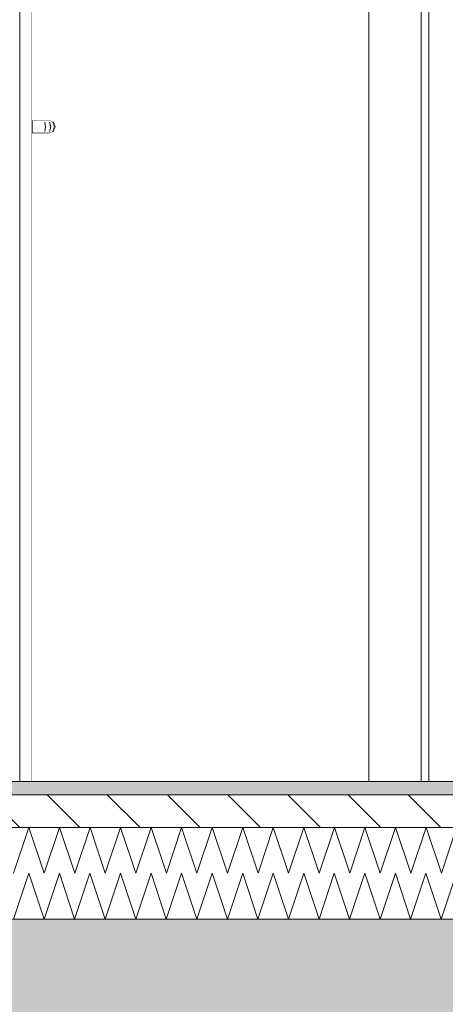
# Model space of a CAD drawing. Header units: millimetres. Extents: x 92668 to 123324, y -8921 to 14506.
# Tile 78 of 133: x 110563 to 111213, y -340 to 1163. Entities that reach past the tile are written whole.
import ezdxf

# ---------------------------------------------------------------- set-up
doc = ezdxf.new("R2010")
doc.units = ezdxf.units.MM
doc.header["$MEASUREMENT"] = 0
doc.linetypes.add('Przerywana', pattern=[240, 120, -120])
doc.linetypes.add('Wipeout_Contour', pattern=[1000, 0, -1000])
for name, color, linetype, lineweight, true_color in [('0_Nr_pióra__85', 7, 'Continuous', 13, 0x80c2ff), ('Nowe_A-Wymiary-Wewnętrzne_Nr_pióra__45', 7, 'Continuous', 15, 0x40a5ff), ('Nowe_A-Wymiary-Wewnętrzne_Nr_pióra__85', 7, 'Continuous', 13, 0x80c2ff), ('Nowe_A-Wymiary-Zewnętrzne_Nr_pióra__45', 7, 'Continuous', 15, 0x40a5ff), ('Nowe_A-Wymiary-Zewnętrzne_Nr_pióra__85', 7, 'Continuous', 13, 0x80c2ff)]:
    doc.layers.add(name, color=color, linetype=linetype, lineweight=lineweight, true_color=true_color)
for name, color, linetype in [('Nowe_A-Posadzki', 7, 'Continuous'), ('Nowe_A-Płyta-Grunt', 7, 'Continuous'), ('Nowe_A-Wymiary-Wewnętrzne', 7, 'Continuous'), ('Nowe_A-Wymiary-Zewnętrzne', 7, 'Continuous'), ('Nowe_A-Ściany-Działowe', 7, 'Continuous'), ('Nowe_Drzwi Archicad', 7, 'Continuous')]:
    doc.layers.add(name, color=color, linetype=linetype)
for name, color, linetype, lineweight in [('Nowe_A-Posadzki_Nr_pióra__174', 7, 'Continuous', 5), ('Nowe_A-Posadzki_Nr_pióra__9', 7, 'Continuous', 13), ('Nowe_A-Płyta-Grunt_Nr_pióra__174', 7, 'Continuous', 5), ('Nowe_A-Płyta-Grunt_Nr_pióra__9', 7, 'Continuous', 13), ('Nowe_A-Wymiary-Wewnętrzne_Nr_pióra__46', 5, 'Continuous', 15), ('Nowe_A-Wymiary-Zewnętrzne_Nr_pióra__46', 5, 'Continuous', 15), ('Nowe_A-Ściany-Działowe_Nr_pióra__87', 7, 'Continuous', 13), ('Nowe_Drzwi Archicad_Nr_pióra__3', 7, 'Continuous', 13)]:
    doc.layers.add(name, color=color, linetype=linetype, lineweight=lineweight)
doc.styles.add('STYL_AUTOMATYCZNY_2', font='arial.ttf')
doc.dimstyles.new('STYL_AUTOMATYCZNY__1', dxfattribs={"dimtxt": 125, "dimasz": 47.5, "dimexe": 0.18, "dimexo": 20, "dimgap": 0, "dimtad": 1, "dimdec": 1, "dimlfac": 0.1, "dimzin": 0, "dimdsep": 46, "dimtxsty": 'STYL_AUTOMATYCZNY_2', "dimblk": 'ARROWHEAD_11', "dimblk1": 'ARROWHEAD_11', "dimblk2": 'ARROWHEAD_11', "dimcen": 0.09, "dimclrd": 256, "dimclre": 256, "dimclrt": 5, "dimadec": 1, "dimazin": 0, "dimtfac": 1, "dimtdec": 4, "dimtmove": 0, "dimatfit": 3, "dimfxl": 0, "dimtolj": 1, "dimtzin": 0, "dimarcsym": 0})

# ---------------------------------------------------------------- blocks, each defined once
blk = doc.blocks.new('*X73')
at = {"layer": 'Nowe_A-Płyta-Grunt_Nr_pióra__174', "color": 7, "linetype": 'Continuous', "lineweight": 5}
for p, q in [((110553.2, -210), (110576.5, -140)), ((110576.5, -140), (110599.8, -210)), ((110599.8, -210), (110623.2, -140)), ((110623.2, -140), (110646.5, -210)), ((110646.5, -210), (110669.8, -140)), ((110669.8, -140), (110693.2, -210)), ((110693.2, -210), (110716.5, -140)), ((110716.5, -140), (110739.8, -210)), ((110739.8, -210), (110763.2, -140)), ((110763.2, -140), (110786.5, -210)), ((110786.5, -210), (110809.8, -140)), ((110809.8, -140), (110833.2, -210)), ((110833.2, -210), (110856.5, -140)), ((110856.5, -140), (110879.8, -210)), ((110879.8, -210), (110903.2, -140)), ((110903.2, -140), (110926.5, -210)), ((110926.5, -210), (110949.8, -140)), ((110949.8, -140), (110973.2, -210)), ((110973.2, -210), (110996.5, -140)), ((110996.5, -140), (111019.8, -210)), ((111019.8, -210), (111043.2, -140)), ((111043.2, -140), (111066.5, -210)), ((111066.5, -210), (111089.8, -140)), ((111089.8, -140), (111113.2, -210)), ((111113.2, -210), (111136.5, -140)), ((111136.5, -140), (111159.8, -210)), ((111159.8, -210), (111183.2, -140)), ((111183.2, -140), (111206.5, -210)), ((111206.5, -210), (111229.8, -140))]:
    blk.add_line(p, q, dxfattribs=at)
blk = doc.blocks.new('ElemPrzekroju_49')
at = {"layer": 'Nowe_A-Płyta-Grunt', "linetype": 'Continuous', "lineweight": 0, "true_color": 0x000000}
h = blk.add_hatch(dxfattribs=at)
h.set_pattern_fill('Beton_zbrojony', color=18, style=0, pattern_type=2)
h.set_pattern_definition([(45, (0, 0), (-91.92388, 91.92388), []), (45, (-45.96, 45.96), (-91.92388, 91.92388), [97.5, -32.5])])
h.paths.add_polyline_path([(99167.6, -360), (116917.6, -360), (116917.6, -210), (112387.6, -210), (112262.6, -210), (109677.6, -210), (109407.6, -210), (107577.6, -210), (107307.6, -210), (103417.6, -210), (103292.6, -210), (99167.6, -210)])
at = {"layer": 'Nowe_A-Płyta-Grunt_Nr_pióra__9', "color": 7, "linetype": 'Continuous', "lineweight": 13, "flags": 128}
blk.add_lwpolyline([(112262.6, -210), (109677.6, -210), (109667.6, -210)], dxfattribs=at)
at = {"layer": 'Nowe_A-Płyta-Grunt', "lineweight": 0}
blk.add_blockref('*X73', (0, 0), dxfattribs=at)
blk = doc.blocks.new('ElemPrzekroju_53')
at = {"color": 254, "linetype": 'Wipeout_Contour', "lineweight": 0, "ltscale": 442328.887608}
blk.add_wipeout([(110581.6, 2117), (110562.6, 2117), (110562.6, 0), (110581.6, 0)], dxfattribs=at).dxf.layer = 'Nowe_Drzwi Archicad'
at = {"color": 254, "linetype": 'Wipeout_Contour', "lineweight": 0, "ltscale": 442368.022521}
blk.add_wipeout([(110581.6, 1000), (110581.6, 992.9), (110593.3, 992.9), (110593.6, 1000)], dxfattribs=at).dxf.layer = 'Nowe_Drzwi Archicad'
at = {"color": 254, "linetype": 'Wipeout_Contour', "lineweight": 0, "ltscale": 442367.510647}
blk.add_wipeout([(110581.6, 1010), (110581.6, 1007.1), (110593.3, 1007.1), (110592.6, 1010)], dxfattribs=at).dxf.layer = 'Nowe_Drzwi Archicad'
at = {"color": 254, "linetype": 'Wipeout_Contour', "lineweight": 0, "ltscale": 442366.893202}
blk.add_wipeout([(110581.6, 992.9), (110581.6, 990), (110592.6, 990), (110593.3, 992.9)], dxfattribs=at).dxf.layer = 'Nowe_Drzwi Archicad'
at = {"color": 254, "linetype": 'Wipeout_Contour', "lineweight": 0, "ltscale": 442368.278275}
blk.add_wipeout([(110581.6, 1007.1), (110581.6, 1000), (110593.6, 1000), (110593.3, 1007.1)], dxfattribs=at).dxf.layer = 'Nowe_Drzwi Archicad'
at = {"layer": 'Nowe_Drzwi Archicad_Nr_pióra__3', "color": 7, "linetype": 'Continuous', "lineweight": 13}
blk.add_line((110581.6, 2117), (110581.6, 0), dxfattribs=at)
at = {"color": 254, "linetype": 'Wipeout_Contour', "lineweight": 0, "ltscale": 442408.233634}
blk.add_wipeout([(110593.6, 1000), (110593.3, 992.9), (110601.1, 992.9), (110602.2, 1000)], dxfattribs=at).dxf.layer = 'Nowe_Drzwi Archicad'
at = {"color": 254, "linetype": 'Wipeout_Contour', "lineweight": 0, "ltscale": 442403.931746}
blk.add_wipeout([(110592.6, 1010), (110593.3, 1007.1), (110601.1, 1007.1), (110598.3, 1010)], dxfattribs=at).dxf.layer = 'Nowe_Drzwi Archicad'
at = {"color": 254, "linetype": 'Wipeout_Contour', "lineweight": 0, "ltscale": 442403.314351}
blk.add_wipeout([(110593.3, 992.9), (110592.6, 990), (110598.3, 990), (110601.1, 992.9)], dxfattribs=at).dxf.layer = 'Nowe_Drzwi Archicad'
at = {"color": 254, "linetype": 'Wipeout_Contour', "lineweight": 0, "ltscale": 442408.489365}
blk.add_wipeout([(110593.3, 1007.1), (110593.6, 1000), (110602.2, 1000), (110601.1, 1007.1)], dxfattribs=at).dxf.layer = 'Nowe_Drzwi Archicad'
at = {"color": 254, "linetype": 'Wipeout_Contour', "lineweight": 0, "ltscale": 442440.080227}
blk.add_wipeout([(110602.2, 1000), (110601.1, 992.9), (110608.3, 992.9), (110610.4, 1000)], dxfattribs=at).dxf.layer = 'Nowe_Drzwi Archicad'
at = {"color": 254, "linetype": 'Wipeout_Contour', "lineweight": 0, "ltscale": 442429.537461}
blk.add_wipeout([(110598.3, 1010), (110601.1, 1007.1), (110608.3, 1007.1), (110603.2, 1010)], dxfattribs=at).dxf.layer = 'Nowe_Drzwi Archicad'
at = {"color": 254, "linetype": 'Wipeout_Contour', "lineweight": 0, "ltscale": 442428.920101}
blk.add_wipeout([(110601.1, 992.9), (110598.3, 990), (110603.2, 990), (110608.3, 992.9)], dxfattribs=at).dxf.layer = 'Nowe_Drzwi Archicad'
at = {"layer": 'Nowe_Drzwi Archicad_Nr_pióra__3', "color": 7, "linetype": 'Continuous', "lineweight": 13}
for p, q in [((110581.6, 1010), (110592.6, 1010)), ((110581.6, 990), (110592.6, 990))]:
    blk.add_line(p, q, dxfattribs=at)
at = {"color": 254, "linetype": 'Wipeout_Contour', "lineweight": 0, "ltscale": 442440.33594}
blk.add_wipeout([(110601.1, 1007.1), (110602.2, 1000), (110610.4, 1000), (110608.3, 1007.1)], dxfattribs=at).dxf.layer = 'Nowe_Drzwi Archicad'
at = {"color": 254, "linetype": 'Wipeout_Contour', "lineweight": 0, "ltscale": 442465.716355}
blk.add_wipeout([(110610.4, 1000), (110608.3, 992.9), (110613.1, 992.9), (110615.9, 1000)], dxfattribs=at).dxf.layer = 'Nowe_Drzwi Archicad'
at = {"color": 254, "linetype": 'Wipeout_Contour', "lineweight": 0, "ltscale": 442449.597248}
blk.add_wipeout([(110603.2, 1010), (110608.3, 1007.1), (110613.1, 1007.1), (110606.4, 1010)], dxfattribs=at).dxf.layer = 'Nowe_Drzwi Archicad'
at = {"color": 254, "linetype": 'Wipeout_Contour', "lineweight": 0, "ltscale": 442448.979916}
blk.add_wipeout([(110608.3, 992.9), (110603.2, 990), (110606.4, 990), (110613.1, 992.9)], dxfattribs=at).dxf.layer = 'Nowe_Drzwi Archicad'
at = {"layer": 'Nowe_Drzwi Archicad_Nr_pióra__3', "color": 7, "linetype": 'Continuous', "lineweight": 13}
for p, q in [((110592.6, 1010), (110598.3, 1010)), ((110592.6, 990), (110598.3, 990))]:
    blk.add_line(p, q, dxfattribs=at)
at = {"color": 254, "linetype": 'Wipeout_Contour', "lineweight": 0, "ltscale": 442465.972054}
blk.add_wipeout([(110608.3, 1007.1), (110610.4, 1000), (110615.9, 1000), (110613.1, 1007.1)], dxfattribs=at).dxf.layer = 'Nowe_Drzwi Archicad'
at = {"color": 254, "linetype": 'Wipeout_Contour', "lineweight": 0, "ltscale": 442479.218565}
blk.add_wipeout([(110613.1, 992.9), (110614.7, 992.9), (110617.6, 1000), (110615.9, 1000)], dxfattribs=at).dxf.layer = 'Nowe_Drzwi Archicad'
at = {"color": 254, "linetype": 'Wipeout_Contour', "lineweight": 0, "ltscale": 442460.249003}
blk.add_wipeout([(110606.4, 1010), (110613.1, 1007.1), (110614.7, 1007.1), (110607.6, 1010)], dxfattribs=at).dxf.layer = 'Nowe_Drzwi Archicad'
at = {"color": 254, "linetype": 'Wipeout_Contour', "lineweight": 0, "ltscale": 442459.631685}
blk.add_wipeout([(110606.4, 990), (110607.6, 990), (110614.7, 992.9), (110613.1, 992.9)], dxfattribs=at).dxf.layer = 'Nowe_Drzwi Archicad'
at = {"layer": 'Nowe_Drzwi Archicad_Nr_pióra__3', "color": 7, "linetype": 'Continuous', "lineweight": 13}
for p, q in [((110598.3, 1010), (110603.2, 1010)), ((110601.1, 1007.1), (110602.2, 1000)), ((110602.2, 1000), (110601.1, 992.9)), ((110598.3, 990), (110603.2, 990)), ((110603.2, 990), (110606.4, 990)), ((110606.4, 990), (110607.6, 990))]:
    blk.add_line(p, q, dxfattribs=at)
at = {"color": 254, "linetype": 'Wipeout_Contour', "lineweight": 0, "ltscale": 442479.474257}
blk.add_wipeout([(110614.7, 1007.1), (110613.1, 1007.1), (110615.9, 1000), (110617.6, 1000)], dxfattribs=at).dxf.layer = 'Nowe_Drzwi Archicad'
at = {"layer": 'Nowe_Drzwi Archicad_Nr_pióra__3', "color": 7, "linetype": 'Continuous', "lineweight": 13}
for p, q in [((110603.2, 1010), (110606.4, 1010)), ((110606.4, 1010), (110607.6, 1010)), ((110607.6, 1010), (110614.7, 1007.1)), ((110614.7, 992.9), (110607.6, 990)), ((110608.3, 1007.1), (110610.4, 1000)), ((110610.4, 1000), (110608.3, 992.9)), ((110613.1, 1007.1), (110615.9, 1000)), ((110615.9, 1000), (110613.1, 992.9)), ((110614.7, 1007.1), (110617.6, 1000)), ((110617.6, 1000), (110614.7, 992.9))]:
    blk.add_line(p, q, dxfattribs=at)
blk = doc.blocks.new('ElemPrzekroju_54')
at = {"color": 254, "linetype": 'Wipeout_Contour', "lineweight": 0, "ltscale": 1998464.535057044}
blk.add_wipeout([(112262.6, 2540), (110562.6, 2540), (110562.6, 2117), (110581.6, 2117), (110581.6, 2037), (110581.6, 1010), (110607.6, 1010), (110614.7, 1007.1), (110617.6, 1000), (110614.7, 992.9), (110607.6, 990), (110581.6, 990), (110581.6, 0), (111095.7, 0), (111095.7, 2117), (112229.7, 2117), (112229.7, 0), (112262.6, 0)], dxfattribs=at).dxf.layer = 'Nowe_A-Ściany-Działowe'
blk = doc.blocks.new('ElemPrzekroju_55')
at = {"color": 254, "linetype": 'Wipeout_Contour', "lineweight": 0, "ltscale": 444764.035887}
blk.add_wipeout([(111187.7, 2025), (111175.7, 2037), (111175.7, 0), (111187.7, 0)], dxfattribs=at).dxf.layer = 'Nowe_Drzwi Archicad'
at = {"color": 254, "linetype": 'Wipeout_Contour', "lineweight": 0, "ltscale": 444581.765553}
blk.add_wipeout([(111095.7, 0), (111175.7, 0), (111175.7, 2037), (111095.7, 2117)], dxfattribs=at).dxf.layer = 'Nowe_Drzwi Archicad'
at = {"color": 254, "linetype": 'Wipeout_Contour', "lineweight": 0, "ltscale": 444836.905899}
blk.add_wipeout([(111187.7, 0), (111212.7, 0), (111212.7, 2000), (111187.7, 2000)], dxfattribs=at).dxf.layer = 'Nowe_Drzwi Archicad'
at = {"layer": 'Nowe_Drzwi Archicad_Nr_pióra__3', "color": 7, "linetype": 'Continuous', "lineweight": 13}
for p, q in [((111095.7, 2117), (111095.7, 0)), ((111175.7, 0), (111175.7, 2037)), ((111187.7, 0), (111187.7, 2025))]:
    blk.add_line(p, q, dxfattribs=at)
blk = doc.blocks.new('ElemPrzekroju_99')
at = {"layer": 'Nowe_A-Ściany-Działowe_Nr_pióra__87', "color": 7, "linetype": 'Continuous', "lineweight": 13}
blk.add_line((110562.6, 0), (110562.6, 2540), dxfattribs=at)
blk = doc.blocks.new('*X204')
at = {"layer": 'Nowe_A-Posadzki_Nr_pióra__174', "color": 7, "linetype": 'Continuous', "lineweight": 5}
for p, q in [((110553.3, -140), (110576.7, -70)), ((110576.7, -70), (110600, -140)), ((110600, -140), (110623.3, -70)), ((110623.3, -70), (110646.7, -140)), ((110646.7, -140), (110670, -70)), ((110670, -70), (110693.3, -140)), ((110693.3, -140), (110716.7, -70)), ((110716.7, -70), (110740, -140)), ((110740, -140), (110763.3, -70)), ((110763.3, -70), (110786.7, -140)), ((110786.7, -140), (110810, -70)), ((110810, -70), (110833.3, -140)), ((110833.3, -140), (110856.7, -70)), ((110856.7, -70), (110880, -140)), ((110880, -140), (110903.3, -70)), ((110903.3, -70), (110926.7, -140)), ((110926.7, -140), (110950, -70)), ((110950, -70), (110973.3, -140)), ((110973.3, -140), (110996.7, -70)), ((110996.7, -70), (111020, -140)), ((111020, -140), (111043.3, -70)), ((111043.3, -70), (111066.7, -140)), ((111066.7, -140), (111090, -70)), ((111090, -70), (111113.3, -140)), ((111113.3, -140), (111136.7, -70)), ((111136.7, -70), (111160, -140)), ((111160, -140), (111183.3, -70)), ((111183.3, -70), (111206.7, -140)), ((111206.7, -140), (111230, -70))]:
    blk.add_line(p, q, dxfattribs=at)
blk = doc.blocks.new('ElemPrzekroju_166')
at = {"layer": 'Nowe_A-Posadzki', "linetype": 'Continuous', "lineweight": 0, "true_color": 0xbb9a81}
blk.add_hatch(color=33, dxfattribs=at).paths.add_polyline_path([(109667.6, 0), (109667.6, -20), (112262.6, -20), (112262.6, 0)])
at = {"layer": 'Nowe_A-Posadzki', "linetype": 'Continuous', "lineweight": 0, "true_color": 0x000000}
h = blk.add_hatch(dxfattribs=at)
h.set_pattern_fill('Cegła_zwykła', color=18, style=0, pattern_type=2)
h.set_pattern_definition([(135, (0, 0), (45.96194, 45.96194), [])])
h.paths.add_polyline_path([(109667.6, -70), (112262.6, -70), (112272.6, -70), (112272.6, -20), (112262.6, -20), (109667.6, -20)])
at = {"layer": 'Nowe_A-Posadzki_Nr_pióra__9', "color": 7, "linetype": 'Continuous', "lineweight": 13}
for p, q in [((112262.6, -20), (109667.6, -20)), ((112262.6, -70), (109667.6, -70))]:
    blk.add_line(p, q, dxfattribs=at)
at = {"layer": 'Nowe_A-Posadzki_Nr_pióra__9', "color": 7, "linetype": 'Continuous', "lineweight": 13, "flags": 128}
blk.add_lwpolyline([(112262.6, 0), (109677.6, 0), (109667.6, 0)], dxfattribs=at)
at = {"layer": 'Nowe_A-Posadzki', "lineweight": 0}
blk.add_blockref('*X204', (0, 0), dxfattribs=at)
blk = doc.blocks.new('*D363')
at = {"layer": 'Nowe_A-Wymiary-Wewnętrzne_Nr_pióra__45', "linetype": 'Continuous', "lineweight": 15, "true_color": 0x40a5ff}
for points in [[(116317.2, 0), (116318.2, -4.8), (116320.9, -8.8), (116324.9, -11.5), (116329.7, -12.5), (116334.5, -11.5), (116338.6, -8.8), (116341.3, -4.8), (116342.2, 0), (116341.3, 4.8), (116338.6, 8.8), (116334.5, 11.5), (116329.7, 12.5), (116324.9, 11.5), (116320.9, 8.8), (116318.2, 4.8)], [(116317.2, -360), (116318.2, -364.8), (116320.9, -368.8), (116324.9, -371.5), (116329.7, -372.5), (116334.5, -371.5), (116338.6, -368.8), (116341.3, -364.8), (116342.2, -360), (116341.3, -355.2), (116338.6, -351.2), (116334.5, -348.5), (116329.7, -347.5), (116324.9, -348.5), (116320.9, -351.2), (116318.2, -355.2)]]:
    blk.add_hatch(color=161, dxfattribs=at).paths.add_polyline_path(points)
at = {"layer": 'Nowe_A-Wymiary-Wewnętrzne_Nr_pióra__45', "color": 161, "linetype": 'Continuous', "lineweight": 15, "true_color": 0x40a5ff}
blk.add_circle((116329.7, 0), 12.5, dxfattribs=at)
at = {"layer": 'Nowe_A-Wymiary-Wewnętrzne_Nr_pióra__85', "color": 151, "linetype": 'Continuous', "lineweight": 13, "true_color": 0x80c2ff}
for p, q in [((116317.2, 0), (116282.9, 0)), ((116376.6, 0), (116342.2, 0)), ((116329.7, -347.5), (116329.7, -12.5))]:
    blk.add_line(p, q, dxfattribs=at)
at = {"layer": 'Nowe_A-Wymiary-Wewnętrzne_Nr_pióra__46', "color": 5, "lineweight": 15, "insert": (116304.7, -346.8), "char_height": 125, "attachment_point": 7, "rotation": 90, "style": 'STYL_AUTOMATYCZNY_2'}
blk.add_mtext('\\A1;{\\pql;\\fArial|b0|i0|c238|p0;\\W1.000000;36,0}', dxfattribs=at)
blk = doc.blocks.new('ARROWHEAD_11')
at = {"color": 0, "linetype": 'Continuous', "lineweight": 0}
blk.add_line((0, 0), (-1, 0), dxfattribs=at)
at = {"color": 0, "linetype": 'Continuous', "lineweight": 0, "const_width": 0.25, "flags": 128}
blk.add_lwpolyline([(-0.125, 0, 1), (0.125, 0, 1)], format="xyb", close=True, dxfattribs=at)
blk = doc.blocks.new('*D364')
at = {"layer": 'Nowe_A-Wymiary-Wewnętrzne_Nr_pióra__45', "linetype": 'Continuous', "lineweight": 15, "true_color": 0x40a5ff}
for points in [[(116317.2, 2200), (116318.2, 2195.2), (116320.9, 2191.2), (116324.9, 2188.5), (116329.7, 2187.5), (116334.5, 2188.5), (116338.6, 2191.2), (116341.3, 2195.2), (116342.2, 2200), (116341.3, 2204.8), (116338.6, 2208.8), (116334.5, 2211.5), (116329.7, 2212.5), (116324.9, 2211.5), (116320.9, 2208.8), (116318.2, 2204.8)], [(116317.2, 0), (116318.2, -4.8), (116320.9, -8.8), (116324.9, -11.5), (116329.7, -12.5), (116334.5, -11.5), (116338.6, -8.8), (116341.3, -4.8), (116342.2, 0), (116341.3, 4.8), (116338.6, 8.8), (116334.5, 11.5), (116329.7, 12.5), (116324.9, 11.5), (116320.9, 8.8), (116318.2, 4.8)]]:
    blk.add_hatch(color=161, dxfattribs=at).paths.add_polyline_path(points)
at = {"layer": 'Nowe_A-Wymiary-Wewnętrzne_Nr_pióra__45', "color": 161, "linetype": 'Continuous', "lineweight": 15, "true_color": 0x40a5ff}
for centre in [(116329.7, 2200), (116329.7, 0)]:
    blk.add_circle(centre, 12.5, dxfattribs=at)
at = {"layer": 'Nowe_A-Wymiary-Wewnętrzne_Nr_pióra__85', "color": 151, "linetype": 'Continuous', "lineweight": 13, "true_color": 0x80c2ff}
for p, q in [((116317.2, 2200), (116282.9, 2200)), ((116376.6, 2200), (116342.2, 2200)), ((116329.7, 12.5), (116329.7, 2187.5)), ((116317.2, 0), (116282.9, 0)), ((116376.6, 0), (116342.2, 0))]:
    blk.add_line(p, q, dxfattribs=at)
at = {"layer": 'Nowe_A-Wymiary-Wewnętrzne_Nr_pióra__46', "color": 5, "lineweight": 15, "char_height": 125, "attachment_point": 7, "rotation": 90, "style": 'STYL_AUTOMATYCZNY_2'}
for s, insert in [('\\A1;{\\pql;\\fArial|b0|i0|c238|p0;\\W1.000000;34,0}', (116304.7, 1853.9)), ('\\A1;{\\pql;\\fArial|b0|i0|c238|p0;\\W1.000000;220,0}', (116304.7, 718.7))]:
    blk.add_mtext(s, dxfattribs=dict(at, insert=insert))
blk = doc.blocks.new('*D392')
at = {"layer": 'Nowe_A-Wymiary-Zewnętrzne_Nr_pióra__45', "linetype": 'Continuous', "lineweight": 15, "true_color": 0x40a5ff}
for points in [[(119360.2, -320), (119361.2, -324.8), (119363.9, -328.8), (119368, -331.5), (119372.7, -332.5), (119377.5, -331.5), (119381.6, -328.8), (119384.3, -324.8), (119385.2, -320), (119384.3, -315.2), (119381.6, -311.2), (119377.5, -308.5), (119372.7, -307.5), (119368, -308.5), (119363.9, -311.2), (119361.2, -315.2)], [(119360.2, -450), (119361.2, -454.8), (119363.9, -458.8), (119368, -461.5), (119372.7, -462.5), (119377.5, -461.5), (119381.6, -458.8), (119384.3, -454.8), (119385.2, -450), (119384.3, -445.2), (119381.6, -441.2), (119377.5, -438.5), (119372.7, -437.5), (119368, -438.5), (119363.9, -441.2), (119361.2, -445.2)]]:
    blk.add_hatch(color=161, dxfattribs=at).paths.add_polyline_path(points)
at = {"layer": 'Nowe_A-Wymiary-Zewnętrzne_Nr_pióra__45', "color": 161, "linetype": 'Continuous', "lineweight": 15, "true_color": 0x40a5ff}
blk.add_circle((119372.7, -450), 12.5, dxfattribs=at)
at = {"layer": 'Nowe_A-Wymiary-Zewnętrzne_Nr_pióra__85', "color": 151, "linetype": 'Continuous', "lineweight": 13, "true_color": 0x80c2ff}
for p, q in [((119372.7, -437.5), (119372.7, -332.5)), ((119360.2, -450), (119325.9, -450)), ((119419.6, -450), (119385.2, -450)), ((119372.7, -475), (119372.7, -462.5))]:
    blk.add_line(p, q, dxfattribs=at)
at = {"layer": 'Nowe_A-Wymiary-Zewnętrzne_Nr_pióra__46', "color": 5, "lineweight": 15, "char_height": 125, "attachment_point": 7, "rotation": 90, "style": 'STYL_AUTOMATYCZNY_2'}
for s, insert in [('\\A1;{\\pql;\\fArial|b0|i0|c238|p0;\\W1.000000;18,0}', (119204, -396.8)), ('\\A1;{\\pql;\\fArial|b0|i0|c238|p0;\\W1.000000;13,0}', (119347.7, -796.2))]:
    blk.add_mtext(s, dxfattribs=dict(at, insert=insert))
blk = doc.blocks.new('*D414')
at = {"layer": 'Nowe_A-Wymiary-Zewnętrzne_Nr_pióra__45', "linetype": 'Continuous', "lineweight": 15, "true_color": 0x40a5ff}
for points in [[(119555.9, 12845), (119556.9, 12840.2), (119559.6, 12836.2), (119563.6, 12833.5), (119568.4, 12832.5), (119573.2, 12833.5), (119577.3, 12836.2), (119580, 12840.2), (119580.9, 12845), (119580, 12849.8), (119577.3, 12853.8), (119573.2, 12856.5), (119568.4, 12857.5), (119563.6, 12856.5), (119559.6, 12853.8), (119556.9, 12849.8)], [(119555.9, -450), (119556.9, -454.8), (119559.6, -458.8), (119563.6, -461.5), (119568.4, -462.5), (119573.2, -461.5), (119577.3, -458.8), (119580, -454.8), (119580.9, -450), (119580, -445.2), (119577.3, -441.2), (119573.2, -438.5), (119568.4, -437.5), (119563.6, -438.5), (119559.6, -441.2), (119556.9, -445.2)]]:
    blk.add_hatch(color=161, dxfattribs=at).paths.add_polyline_path(points)
at = {"layer": 'Nowe_A-Wymiary-Zewnętrzne_Nr_pióra__45', "color": 161, "linetype": 'Continuous', "lineweight": 15, "true_color": 0x40a5ff}
for centre in [(119568.4, 12845), (119568.4, -450)]:
    blk.add_circle(centre, 12.5, dxfattribs=at)
at = {"layer": 'Nowe_A-Wymiary-Zewnętrzne_Nr_pióra__85', "color": 151, "linetype": 'Continuous', "lineweight": 13, "true_color": 0x80c2ff}
for p, q in [((119568.4, 12857.5), (119568.4, 12870)), ((119555.9, 12845), (119521.5, 12845)), ((119615.3, 12845), (119580.9, 12845)), ((119568.4, -437.5), (119568.4, 12832.5)), ((119555.9, -450), (119521.5, -450)), ((119615.3, -450), (119580.9, -450)), ((119568.4, -475), (119568.4, -462.5))]:
    blk.add_line(p, q, dxfattribs=at)
at = {"layer": 'Nowe_A-Wymiary-Zewnętrzne_Nr_pióra__46', "color": 5, "lineweight": 15, "insert": (119543.4, 5911.5), "char_height": 125, "attachment_point": 7, "rotation": 90, "style": 'STYL_AUTOMATYCZNY_2'}
blk.add_mtext('\\A1;{\\pql;\\fArial|b0|i0|c238|p0;\\W1.000000;1\xa0329,5}', dxfattribs=at)
blk = doc.blocks.new('B Przekrój_STORY_MARKER')
at = {"layer": '0_Nr_pióra__85', "color": 151, "linetype": 'Przerywana', "lineweight": 13, "true_color": 0x80c2ff}
blk.add_line((96329.8, 0), (119661.6, 0), dxfattribs=at)

msp = doc.modelspace()

# ---------------------------------------------------------------- block references
at = {"layer": 'Nowe_A-Płyta-Grunt', "lineweight": 0}
msp.add_blockref('ElemPrzekroju_49', (0, 0), dxfattribs=at)
at = {"layer": 'Nowe_Drzwi Archicad', "lineweight": 0}
msp.add_blockref('ElemPrzekroju_53', (0, 0), dxfattribs=at)

# ---------------------------------------------------------------- dimensions: what is measured, and where the dimension line sits
at = {"layer": 'Nowe_A-Wymiary-Zewnętrzne', "color": 151, "linetype": 'Continuous', "lineweight": 13, "true_color": 0x80c2ff}
dim = msp.add_linear_dim(base=(119372.74, -320), p1=(98787.6, -450), p2=(118022.6, -320), angle=90, dimstyle='STYL_AUTOMATYCZNY__1', dxfattribs=at)
dim.commit()
dim.dimension.update_dxf_attribs({"geometry": '*D392', "text_midpoint": (119285.24, -634.33), "dimtype": 160, "text_rotation": 90})

# ---------------------------------------------------------------- next in the draw order: block references
at = {"layer": 'Nowe_A-Ściany-Działowe', "lineweight": 0}
msp.add_blockref('ElemPrzekroju_54', (0, 0), dxfattribs=at)

# ---------------------------------------------------------------- next in the draw order: block references
msp.add_blockref('ElemPrzekroju_99', (0, 0), dxfattribs=at)
at = {"layer": 'Nowe_Drzwi Archicad', "lineweight": 0}
msp.add_blockref('ElemPrzekroju_55', (0, 0), dxfattribs=at)

# ---------------------------------------------------------------- next in the draw order: block references
at = {"linetype": 'Continuous', "lineweight": 0}
msp.add_blockref('B Przekrój_STORY_MARKER', (0, 0), dxfattribs=at)
at = {"layer": 'Nowe_A-Posadzki', "lineweight": 0}
msp.add_blockref('ElemPrzekroju_166', (0, 0), dxfattribs=at)

# ---------------------------------------------------------------- next in the draw order: dimensions: what is measured, and where the dimension line sits
at = {"layer": 'Nowe_A-Wymiary-Wewnętrzne', "color": 151, "linetype": 'Continuous', "lineweight": 13, "true_color": 0x80c2ff}
for base, p1, p2, picture, middle in [((116329.73, 2200), (107567.6, 0), (116907.6, 2200), '*D364', (116242.23, 928.07)), ((116329.73, 0), (107567.6, -360), (107567.6, 0), '*D363', (116242.23, -185))]:
    dim = msp.add_linear_dim(base=base, p1=p1, p2=p2, angle=90, dimstyle='STYL_AUTOMATYCZNY__1', dxfattribs=at)
    dim.commit()
    dim.dimension.update_dxf_attribs({"geometry": picture, "text_midpoint": middle, "dimtype": 160, "text_rotation": 90})
at = {"layer": 'Nowe_A-Wymiary-Zewnętrzne', "color": 151, "linetype": 'Continuous', "lineweight": 13, "true_color": 0x80c2ff}
dim = msp.add_linear_dim(base=(119568.41, 12845), p1=(98787.6, -450), p2=(98654.74, 12845), angle=90, dimstyle='STYL_AUTOMATYCZNY__1', dxfattribs=at)
dim.commit()
dim.dimension.update_dxf_attribs({"geometry": '*D414', "text_midpoint": (119480.91, 6192.64), "dimtype": 160, "text_rotation": 90})

doc.saveas('drawing.dxf')
